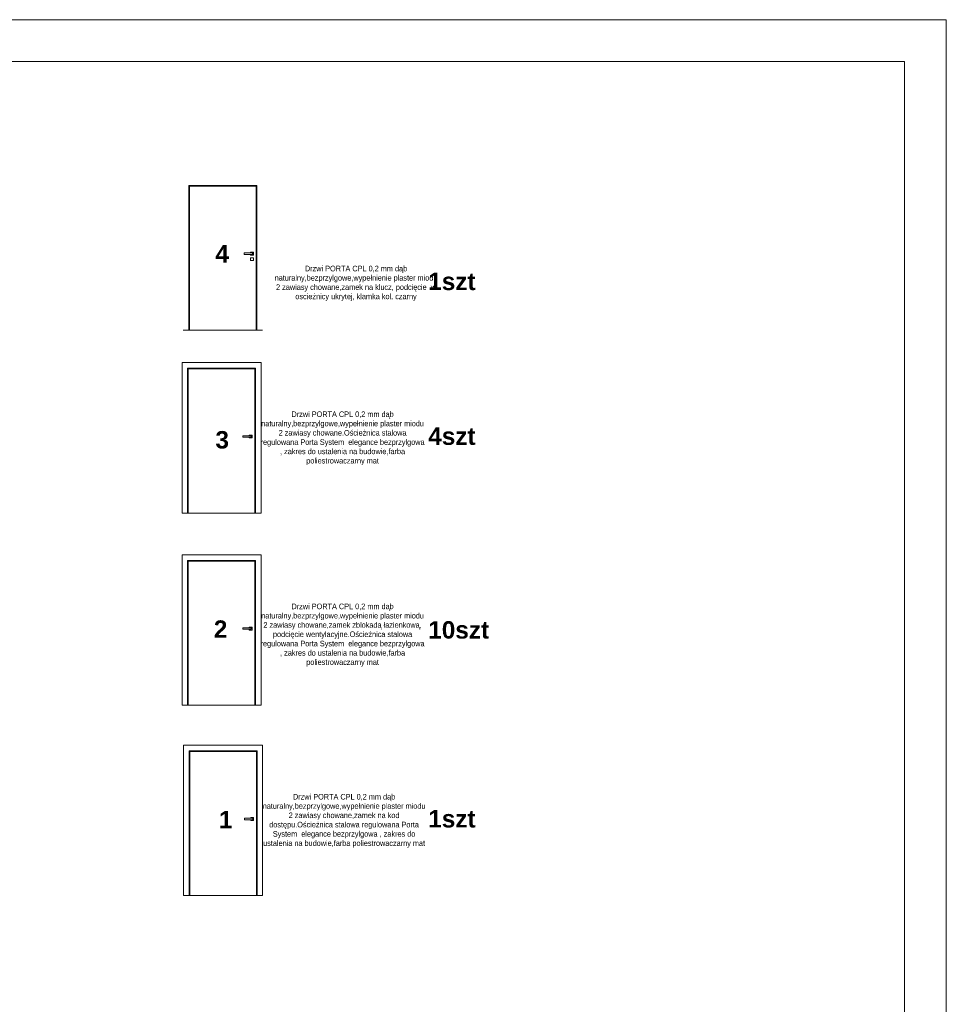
# Model space of a CAD drawing. Header units: millimetres. Extents: x -9038497 to 54128, y -10570064 to 59476.
# Tile 28 of 135: x 31767 to 33098, y 21552 to 22965. Entities that reach past the tile are written whole.
import ezdxf

# ---------------------------------------------------------------- set-up
doc = ezdxf.new("R2010")
doc.units = ezdxf.units.MM
doc.header["$LTSCALE"] = 0.8
for name, color, linetype, lineweight in [('0 proj_drzwi', 4, 'Continuous', 0), ('0 proj_widok widok widok', 7, 'Continuous', 0), ('OPIS', 122, 'Continuous', 18), ('proj_drzwi', 4, 'Continuous', 15)]:
    doc.layers.add(name, color=color, linetype=linetype, lineweight=lineweight)
doc.layers.add('SCHODY', color=2, linetype='Continuous')
doc.styles.add('ARIAL_CE', font='arial.ttf', dxfattribs={"height": 15})
doc.styles.add('WYMIAR-50', font='ARIALN.TTF', dxfattribs={"height": 10})

# ---------------------------------------------------------------- blocks, each defined once
blk = doc.blocks.new('klamka n fr')
at = {"layer": 'proj_drzwi'}
for p, q in [((11814, 24416.3), (11814, 24414.3)), ((11814, 24416.3), (11814, 24416.3)), ((11825, 24416.3), (11814, 24416.3)), ((11814, 24414.3), (11825.9, 24414.3)), ((11823.1, 24416.3), (11823.1, 24417.3)), ((11823.1, 24417.3), (11827.1, 24417.3)), ((11823.1, 24413.3), (11823.1, 24414.3)), ((11827.1, 24413.3), (11823.1, 24413.3)), ((11825.9, 24416.3), (11825, 24416.3)), ((11825.9, 24414.3), (11825.9, 24416.3)), ((11827.1, 24417.3), (11827.1, 24413.3))]:
    blk.add_line(p, q, dxfattribs=at)

msp = doc.modelspace()

# ---------------------------------------------------------------- linework, layer by layer
at = {"layer": '0 proj_drzwi'}
for p, q in [((32107.37, 22727.38), (32009.74, 22727.38)), ((32009.74, 22727.38), (32009.74, 22519.38)), ((32106.37, 22726.38), (32010.74, 22726.38)), ((32010.74, 22726.38), (32010.74, 22519.38)), ((32106.37, 22519.38), (32106.37, 22726.38)), ((32107.37, 22519.38), (32107.37, 22727.38)), ((32001.74, 22519.38), (32115.37, 22519.38)), ((32113.56, 22473), (31999.93, 22473)), ((31999.93, 22473), (31999.93, 22257)), ((32105.56, 22465), (32007.93, 22465)), ((32007.93, 22465), (32007.93, 22257)), ((32104.56, 22464), (32008.93, 22464)), ((32008.93, 22464), (32008.93, 22257)), ((32104.56, 22257), (32104.56, 22464)), ((32105.56, 22257), (32105.56, 22465)), ((32113.56, 22257), (32113.56, 22473)), ((31999.93, 22257), (32113.56, 22257)), ((32113.56, 22197.12), (31999.93, 22197.12)), ((31999.93, 22197.12), (31999.93, 21981.12)), ((32113.56, 21981.12), (32113.56, 22197.12)), ((32105.56, 22189.12), (32007.93, 22189.12)), ((32007.93, 22189.12), (32007.93, 21981.12)), ((32104.56, 22188.12), (32008.93, 22188.12)), ((32008.93, 22188.12), (32008.93, 21981.12)), ((32104.56, 21981.12), (32104.56, 22188.12)), ((32105.56, 21981.12), (32105.56, 22189.12)), ((31999.93, 21981.12), (32113.56, 21981.12)), ((32115.72, 21923.86), (32002.09, 21923.86)), ((32002.09, 21923.86), (32002.09, 21707.86)), ((32107.72, 21915.86), (32010.09, 21915.86)), ((32010.09, 21915.86), (32010.09, 21707.86)), ((32106.72, 21914.86), (32011.09, 21914.86)), ((32011.09, 21914.86), (32011.09, 21707.86)), ((32106.72, 21707.86), (32106.72, 21914.86)), ((32107.72, 21707.86), (32107.72, 21915.86)), ((32115.72, 21707.86), (32115.72, 21923.86)), ((32002.09, 21707.86), (32115.72, 21707.86))]:
    msp.add_line(p, q, dxfattribs=at)
at = {"layer": '0 proj_widok widok widok', "lineweight": 0}
for points in [[(28897.71, 20017.32), (33097.71, 20017.32), (33097.71, 22965.32), (28897.71, 22965.32)], [(28897.71, 20017.32), (33097.71, 20017.32), (33097.71, 22965.32), (28897.71, 22965.32)], [(29217.71, 22905.32), (33037.71, 22905.32), (33037.71, 20077.32), (29217.71, 20077.32)]]:
    msp.add_lwpolyline(points, close=True, dxfattribs=at)
at = {"layer": 'proj_drzwi'}
for p, q in [((32098.32, 22631.38), (32098.32, 22630.38)), ((32102.37, 22631.38), (32098.32, 22631.38)), ((32102.37, 22627.38), (32102.37, 22631.38)), ((32089.21, 22628.38), (32089.21, 22630.38)), ((32089.21, 22630.38), (32101.08, 22630.38)), ((32089.21, 22628.38), (32089.21, 22628.38)), ((32100.21, 22628.38), (32089.21, 22628.38)), ((32098.32, 22628.38), (32098.32, 22627.38)), ((32098.32, 22627.38), (32102.37, 22627.38)), ((32102.37, 22623.51), (32098.32, 22623.51)), ((32098.32, 22623.51), (32098.32, 22619.51)), ((32098.32, 22619.51), (32102.37, 22619.51)), ((32101.08, 22628.38), (32100.21, 22628.38)), ((32101.08, 22630.38), (32101.08, 22628.38)), ((32102.37, 22619.51), (32102.37, 22623.51))]:
    msp.add_line(p, q, dxfattribs=at)

# ---------------------------------------------------------------- block references
at = {"layer": '0 proj_drzwi', "xscale": -1, "rotation": 180}
for p in [(20273.42, 46782.28), (20273.42, 46506.4), (20275.58, 46233.13)]:
    msp.add_blockref('klamka n fr', p, dxfattribs=at)

# ---------------------------------------------------------------- texts
at = {"layer": '0 proj_widok widok widok', "lineweight": 0, "char_height": 25, "attachment_point": 1, "style": 'WYMIAR-50'}
for s, insert in [('{\\fArial Unicode MS|b1|i0|c238|p34;4}', (32047.9, 22641.73)), ('{\\fArial Unicode MS|b1|i0|c238|p34;1szt}', (32353.59, 22602.16)), ('{\\fArial Unicode MS|b1|i0|c238|p34;4szt}', (32353.59, 22379.95)), ('{\\fArial Unicode MS|b1|i0|c238|p34;3}', (32047.9, 22374.72)), ('{\\fArial Unicode MS|b1|i0|c238|p34;2}', (32045.59, 22102.94)), ('{\\fArial Unicode MS|b1|i0|c238|p34;10szt}', (32353.59, 22101.81)), ('{\\fArial Unicode MS|b1|i0|c238|p34;1}', (32052.9, 21829.3)), ('{\\fArial Unicode MS|b1|i0|c238|p34;1szt}', (32353.59, 21830.68))]:
    msp.add_mtext_dynamic_manual_height_columns(s, width=52.3465, gutter_width=50, heights=[0], dxfattribs=dict(at, insert=insert))
at = {"layer": 'OPIS', "char_height": 12, "width": 1777.5174, "attachment_point": 5, "rotation": 0.15445, "style": 'ARIAL_CE'}
for insert in [(31656.67, 22263.42), (31656.67, 21723.56), (31656.67, 21596.63)]:
    msp.add_mtext('\\pi-120,l200.00024,t200.00024;9o\\P15o', dxfattribs=dict(at, insert=insert))
at = {"layer": 'SCHODY', "char_height": 8, "width": 207.7911, "attachment_point": 2, "style": 'WYMIAR-50'}
for s, insert in [('Drzwi PORTA CPL 0,2 mm dąb naturalny,bezprzylgowe,wypełnienie plaster miodu\\P2 zawiasy chowane,zamek na klucz, podcięcie  w oscieżnicy ukrytej, klamka kol. czarny  ', (32249.84, 22612.08)), ('Drzwi PORTA CPL 0,2 mm dąb naturalny,bezprzylgowe,wypełnienie plaster miodu\\P2 zawiasy chowane.Ościeżnica stalowa regulowana Porta System  elegance bezprzylgowa , zakres do ustalenia na budowie,farba poliestrowaczarny mat  ', (32230.52, 22402.92)), ('Drzwi PORTA CPL 0,2 mm dąb naturalny,bezprzylgowe,wypełnienie plaster miodu\\P2 zawiasy chowane,zamek zblokadą łazienkową, podcięcie wentylacyjne.Ościeżnica stalowa regulowana Porta System  elegance bezprzylgowa , zakres do ustalenia na budowie,farba poliestrowaczarny mat  ', (32230.52, 22127.04)), ('Drzwi PORTA CPL 0,2 mm dąb naturalny,bezprzylgowe,wypełnienie plaster miodu\\P2 zawiasy chowane,zamek na kod dostępu.Ościeżnica stalowa regulowana Porta System  elegance bezprzylgowa , zakres do ustalenia na budowie,farba poliestrowaczarny mat  ', (32232.68, 21853.78))]:
    msp.add_mtext(s, dxfattribs=dict(at, insert=insert))

doc.saveas('drawing.dxf')
